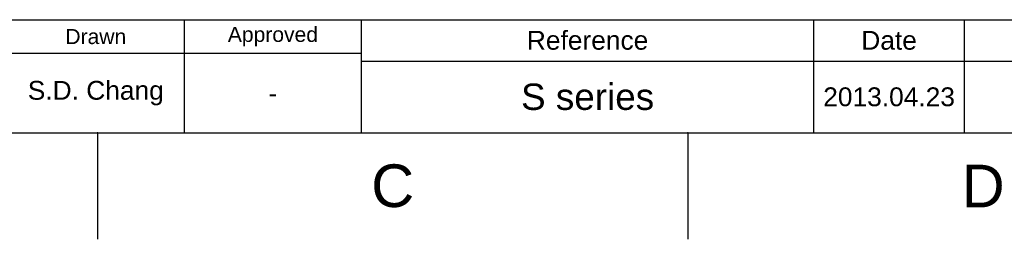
# Model space of a CAD drawing. Header units: millimetres. Extents: x 789 to 1209, y 393 to 987.
# Tile 2 of 29: x 950 to 1080, y 393 to 422. Entities that reach past the tile are written whole.
import ezdxf

# ---------------------------------------------------------------- set-up
doc = ezdxf.new("R2010")
doc.units = ezdxf.units.MM
doc.header["$LTSCALE"] = 0.1
doc.layers.add('FORM', color=7, linetype='Continuous')
doc.layers.add('TEXT', color=2, linetype='Continuous')
doc.styles.get("Standard").update_dxf_attribs({"font": 'arial_0.ttf'})

msp = doc.modelspace()

# ---------------------------------------------------------------- linework, layer by layer
for p, q in [((803.291, 406.728), (1195.008, 406.728)), ((959.978, 406.728), (959.978, 392.586)), ((1038.321, 406.728), (1038.321, 392.586))]:
    msp.add_line(p, q)
for p in [(959.978, 406.728), (1038.321, 406.728)]:
    msp.add_point(p)
at = {"layer": 'FORM'}
for p, q in [((924.508, 421.728), (1195.008, 421.728)), ((971.508, 406.728), (971.508, 421.728)), ((995.008, 406.728), (995.008, 421.728)), ((1055.008, 406.728), (1055.008, 421.728)), ((1055.008, 406.728), (1055.008, 421.728)), ((1055.008, 406.728), (1055.008, 421.728)), ((1075.008, 406.728), (1075.008, 421.728)), ((995.008, 417.228), (924.508, 417.228)), ((995.008, 416.228), (1135.008, 416.228))]:
    msp.add_line(p, q, dxfattribs=at)
at = {"layer": 'TEXT'}
msp.add_point((971.508, 417.228), dxfattribs=at)

# ---------------------------------------------------------------- texts
at = {"char_height": 5.657, "attachment_point": 5}
for s, insert in [('C', (999.15, 399.657)), ('D', (1077.493, 399.657))]:
    msp.add_mtext_dynamic_manual_height_columns(s, width=10, gutter_width=12.5, heights=[0], dxfattribs=dict(at, insert=insert))
at = {"layer": 'TEXT', "attachment_point": 5}
for s, width, insert, char_height in [('Approved', 23.5, (983.258, 419.478), 2), ('Drawn', 23.5, (959.758, 419.478), 2), ('Reference', 60, (1025.008, 418.978), 2.5), ('Date', 20, (1065.008, 418.978), 2.5), ('S.D. Chang', 23.5, (959.758, 411.978), 2.5), ('S series', 60, (1025.008, 411.478), 3.5), ('-', 23.5, (983.258, 411.978), 2.5), ('2013.04.23', 20, (1065.008, 411.478), 2.5)]:
    msp.add_mtext_dynamic_manual_height_columns(s, width=width, gutter_width=12.5, heights=[0], dxfattribs=dict(at, insert=insert, char_height=char_height))

doc.saveas('drawing.dxf')
